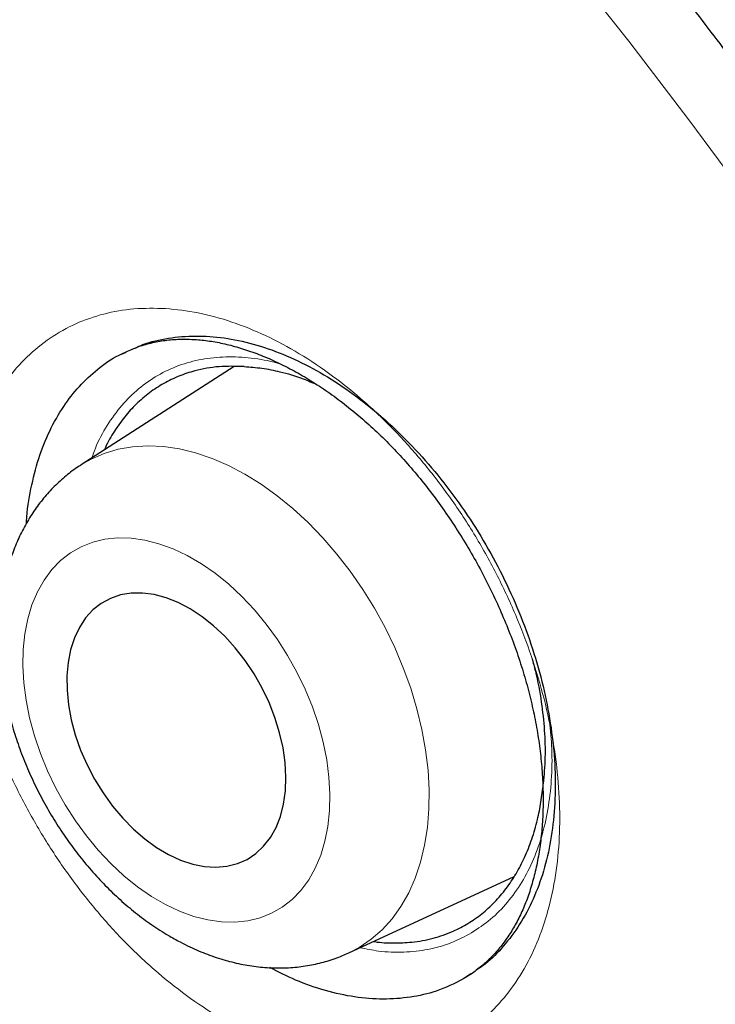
# Model space of a CAD drawing. Header units: millimetres. Extents: x 8 to 961, y 12 to 932.
# Tile 94 of 187: x 902.55 to 905.44, y 310.49 to 314.58. Entities that reach past the tile are written whole.
import ezdxf

# ---------------------------------------------------------------- set-up
doc = ezdxf.new("R2010")
doc.units = ezdxf.units.MM

msp = doc.modelspace()

# ---------------------------------------------------------------- linework, layer by layer
at = {"color": 7, "linetype": 'Continuous', "lineweight": 30}
for p, q in [((902.9786, 313.1948), (902.9714, 313.1912)), ((903.4424, 313.1403), (902.8061, 312.7322)), ((903.919, 310.7025), (904.6074, 311.0206)), ((904.4264, 310.6151), (904.3938, 310.5931)), ((904.3991, 310.5971), (904.4016, 310.5984))]:
    msp.add_line(p, q, dxfattribs=at)
at = {"color": 8, "linetype": 'Continuous', "lineweight": 0, "flags": 128}
for points in [[(905.5802, 313.8344), (905.334, 314.1666), (905.0835, 314.4937), (904.829, 314.8155)], [(902.8069, 312.7328), (902.8468, 312.7557), (902.9016, 312.7796), (902.9594, 312.7969), (903.02, 312.8075), (903.083, 312.8114), (903.1479, 312.8084), (903.2143, 312.7986), (903.2819, 312.782), (903.3501, 312.7589), (903.4187, 312.7292), (903.487, 312.6933), (903.5548, 312.6513), (903.6215, 312.6035), (903.6867, 312.5502), (903.7502, 312.4917), (903.8113, 312.4284), (903.8698, 312.3608), (903.9252, 312.2892), (903.9773, 312.214), (904.0257, 312.1358), (904.0701, 312.0551), (904.1102, 311.9723), (904.1458, 311.8881), (904.1765, 311.8028), (904.2024, 311.7171), (904.2231, 311.6316), (904.2385, 311.5466), (904.2486, 311.4629), (904.2533, 311.3808), (904.2525, 311.301), (904.2463, 311.2239), (904.2347, 311.15), (904.2177, 311.0799), (904.1956, 311.0138), (904.1683, 310.9523), (904.1361, 310.8958), (904.0993, 310.8445), (904.0579, 310.7989), (904.0124, 310.7591), (903.9629, 310.7256), (903.9191, 310.7025)], [(903.1565, 310.9036), (903.2155, 310.8758), (903.2744, 310.8544), (903.3327, 310.8396), (903.3898, 310.8316), (903.4454, 310.8303), (903.4988, 310.8359), (903.5498, 310.8483), (903.5977, 310.8673), (903.6423, 310.8928), (903.6831, 310.9246), (903.7199, 310.9624), (903.7522, 311.0058), (903.7798, 311.0546), (903.8024, 311.1084), (903.82, 311.1665), (903.8323, 311.2286), (903.8392, 311.2941), (903.8406, 311.3625), (903.8366, 311.4332), (903.8272, 311.5055), (903.8125, 311.5789), (903.7925, 311.6527), (903.7675, 311.7263), (903.7377, 311.7991), (903.7033, 311.8704), (903.6646, 311.9397), (903.622, 312.0063), (903.5758, 312.0697), (903.5264, 312.1294), (903.4743, 312.1848), (903.4198, 312.2354), (903.3634, 312.2809), (903.3057, 312.3208), (903.2471, 312.3548), (903.1881, 312.3826), (903.1292, 312.404), (903.0709, 312.4188), (903.0138, 312.4269), (902.9582, 312.4281), (902.9048, 312.4225), (902.8538, 312.4102), (902.8059, 312.3912), (902.7613, 312.3657), (902.7205, 312.3339), (902.6837, 312.2961), (902.6514, 312.2526), (902.6238, 312.2038), (902.6012, 312.1501), (902.5836, 312.0919), (902.5713, 312.0298), (902.5644, 311.9643), (902.563, 311.8959), (902.567, 311.8253), (902.5764, 311.753), (902.5911, 311.6796), (902.6111, 311.6058), (902.6361, 311.5322), (902.6659, 311.4594), (902.7003, 311.388), (902.739, 311.3188), (902.7816, 311.2521), (902.8278, 311.1887), (902.8772, 311.1291), (902.9293, 311.0737), (902.9838, 311.023), (903.0402, 310.9776), (903.0979, 310.9377), (903.1565, 310.9036)]]:
    msp.add_lwpolyline(points, dxfattribs=at)
at = {"color": 7, "linetype": 'Continuous', "lineweight": 30, "flags": 128}
msp.add_lwpolyline([(903.1695, 311.1115), (903.2197, 311.0883), (903.2697, 311.0717), (903.3189, 311.0619), (903.3667, 311.0589), (903.4124, 311.0629), (903.4556, 311.0738), (903.4958, 311.0914), (903.5323, 311.1155), (903.5649, 311.1459), (903.593, 311.1821), (903.6164, 311.2237), (903.6347, 311.2703), (903.6478, 311.3213), (903.6555, 311.3759), (903.6577, 311.4337), (903.6544, 311.4938), (903.6455, 311.5556), (903.6313, 311.6182), (903.6118, 311.681), (903.5874, 311.7432), (903.5583, 311.804), (903.5249, 311.8626), (903.4875, 311.9184), (903.4467, 311.9708), (903.4029, 312.0189), (903.3566, 312.0624), (903.3085, 312.1006), (903.2591, 312.133), (903.209, 312.1594), (903.1588, 312.1793), (903.1091, 312.1925), (903.0606, 312.1989), (903.0138, 312.1984), (902.9692, 312.1909), (902.9275, 312.1767), (902.8891, 312.1558), (902.8545, 312.1285), (902.8241, 312.0952), (902.7983, 312.0562), (902.7774, 312.012), (902.7616, 311.9632), (902.7512, 311.9103), (902.7463, 311.854), (902.7469, 311.7949), (902.753, 311.7339), (902.7645, 311.6716), (902.7814, 311.6088), (902.8034, 311.5462), (902.8302, 311.4846), (902.8615, 311.4248), (902.897, 311.3675), (902.9361, 311.3134), (902.9785, 311.263), (903.0236, 311.2172), (903.0708, 311.1763), (903.1197, 311.1409), (903.1695, 311.1115)], dxfattribs=at)
at = {"color": 7, "linetype": 'Continuous', "lineweight": 30}
for points, knots in [([(893.9274, 321.833), (893.8174, 321.8308), (893.581, 321.8262), (893.2271, 321.7945), (892.8645, 321.7431), (892.5174, 321.6725), (892.1853, 321.5847), (891.8683, 321.4809), (891.56, 321.3596), (891.2608, 321.221), (890.9653, 321.0619), (890.6745, 320.8814), (890.3895, 320.6785), (890.1163, 320.4569), (889.8554, 320.217), (889.607, 319.9591), (889.376, 319.6887), (889.1619, 319.4073), (888.964, 319.1165), (888.7784, 318.811), (888.6052, 318.4911), (888.4414, 318.1505), (888.2882, 317.7886), (888.1466, 317.4049), (888.0199, 317.0069), (887.9083, 316.5952), (887.8118, 316.1703), (887.7323, 315.7412), (887.6686, 315.3092), (887.62, 314.8756), (887.5853, 314.4323), (887.5644, 313.9799), (887.5573, 313.5096), (887.565, 313.0213), (887.5884, 312.5153), (887.6275, 312.0015), (887.6822, 311.4807), (887.7523, 310.9536), (887.8362, 310.4311), (887.9328, 309.9142), (888.0409, 309.4038), (888.1623, 308.8902), (888.297, 308.3742), (888.4476, 307.8458), (888.615, 307.3055), (888.7999, 306.7541), (888.9988, 306.2028), (889.2115, 305.6522), (889.4375, 305.1031), (889.6721, 304.5668), (889.9142, 304.0436), (890.1625, 303.5341), (890.4217, 303.0285), (890.6913, 302.5274), (890.9768, 302.0213), (891.2785, 301.5113), (891.5967, 300.9985), (891.9251, 300.4935), (892.2633, 299.997), (892.6108, 299.5095), (892.9605, 299.041), (893.3111, 298.5913), (893.6619, 298.1602), (894.0193, 297.7395), (894.3829, 297.3296), (894.7598, 296.923), (895.1498, 296.5209), (895.5528, 296.1247), (895.9608, 295.743), (896.3731, 295.376), (896.7892, 295.0244), (897.2006, 294.695), (897.6066, 294.3872), (898.0064, 294.1002), (898.4076, 293.8285), (898.8098, 293.5722), (899.2207, 293.3268), (899.6396, 293.0938), (900.0661, 292.8747), (900.4915, 292.6743), (900.9152, 292.4928), (901.3365, 292.3306), (901.7471, 292.1904), (902.1465, 292.0714), (902.5345, 291.9722), (902.9185, 291.8908), (903.298, 291.8271), (903.6803, 291.7804), (904.0644, 291.752), (904.4495, 291.7432), (904.8275, 291.7547), (905.198, 291.7863), (905.5605, 291.8381), (905.9077, 291.9086), (906.2397, 291.9964), (906.5568, 292.1002), (906.8651, 292.2215), (907.1643, 292.3601), (907.4598, 292.5192), (907.7506, 292.6997), (908.0356, 292.9026), (908.3087, 293.1242), (908.5697, 293.3641), (908.818, 293.6221), (909.0492, 293.8921), (909.2623, 294.1748), (909.4006, 294.3707), (909.4658, 294.4783), (909.4692, 294.4839)], [0, 0, 0, 0, 0.008505, 0.018287, 0.028068, 0.037849, 0.047071, 0.056294, 0.065516, 0.074739, 0.083961, 0.093742, 0.103524, 0.113305, 0.123086, 0.132867, 0.142649, 0.151871, 0.161094, 0.170316, 0.179538, 0.188761, 0.198542, 0.208323, 0.218105, 0.227886, 0.237667, 0.247448, 0.256671, 0.265893, 0.275116, 0.284338, 0.29356, 0.303342, 0.313123, 0.322904, 0.332686, 0.342467, 0.352248, 0.361471, 0.370693, 0.379915, 0.389138, 0.39836, 0.408141, 0.417923, 0.427704, 0.437485, 0.447267, 0.457048, 0.46627, 0.475493, 0.484715, 0.493937, 0.50316, 0.512941, 0.522722, 0.532504, 0.542285, 0.552066, 0.561848, 0.57107, 0.580292, 0.589515, 0.598737, 0.60796, 0.617741, 0.627522, 0.637303, 0.647085, 0.656866, 0.666647, 0.67587, 0.685092, 0.694314, 0.703537, 0.712759, 0.722541, 0.732322, 0.742103, 0.751884, 0.761666, 0.771447, 0.780669, 0.789892, 0.799114, 0.808337, 0.817559, 0.82734, 0.837122, 0.846903, 0.856684, 0.866465, 0.876247, 0.885469, 0.894691, 0.903914, 0.913136, 0.922359, 0.93214, 0.941921, 0.951703, 0.961484, 0.971265, 0.981046, 0.990269, 0.999491, 1, 1, 1, 1]), ([(893.6586, 321.8257), (893.7133, 321.8281), (893.8353, 321.8335), (894.0272, 321.8348), (894.2336, 321.8309), (894.442, 321.821), (894.6523, 321.8051), (894.8645, 321.7834), (895.0783, 321.7558), (895.2938, 321.7223), (895.511, 321.6829), (895.7296, 321.6377), (895.9496, 321.5866), (896.171, 321.5298), (896.3936, 321.4671), (896.6173, 321.3987), (896.8422, 321.3245), (897.068, 321.2446), (897.2948, 321.159), (897.5223, 321.0677), (897.7506, 320.9708), (897.9796, 320.8683), (898.209, 320.7602), (898.439, 320.6467), (898.6692, 320.5276), (898.8998, 320.4031), (899.1305, 320.2733), (899.3614, 320.1381), (899.5922, 319.9976), (899.8229, 319.8519), (900.0534, 319.701), (900.2837, 319.545), (900.5135, 319.3839), (900.7429, 319.2178), (900.9718, 319.0468), (901.2, 318.871), (901.4274, 318.6903), (901.654, 318.5049), (901.8796, 318.3149), (902.1043, 318.1203), (902.3278, 317.9212), (902.5501, 317.7176), (902.7711, 317.5098), (902.9908, 317.2976), (903.2089, 317.0813), (903.4255, 316.8609), (903.6405, 316.6364), (903.8537, 316.4081), (904.0651, 316.176), (904.2746, 315.9401), (904.4821, 315.7005), (904.6875, 315.4574), (904.8908, 315.2109), (905.0918, 314.961), (905.2905, 314.7079), (905.4868, 314.4516), (905.6807, 314.1923), (905.8719, 313.9301), (906.0606, 313.6649), (906.2465, 313.3971), (906.4296, 313.1266), (906.6099, 312.8537), (906.7873, 312.5783), (906.9616, 312.3006), (907.1329, 312.0207), (907.301, 311.7387), (907.466, 311.4548), (907.6276, 311.169), (907.7859, 310.8815), (907.9408, 310.5924), (908.0923, 310.3018), (908.2402, 310.0097), (908.3845, 309.7165), (908.5252, 309.422), (908.6623, 309.1265), (908.7955, 308.8301), (908.925, 308.5329), (909.0505, 308.235), (909.1722, 307.9366), (909.29, 307.6377), (909.4037, 307.3385), (909.5134, 307.0391), (909.619, 306.7396), (909.7205, 306.4401), (909.8178, 306.1408), (909.9109, 305.8418), (909.9997, 305.5432), (910.0843, 305.2451), (910.1646, 304.9477), (910.2405, 304.651), (910.3121, 304.3551), (910.3792, 304.0603), (910.442, 303.7666), (910.5003, 303.4741), (910.5541, 303.183), (910.6034, 302.8933), (910.6483, 302.6053), (910.6886, 302.3189), (910.7244, 302.0343), (910.7556, 301.7517), (910.7823, 301.4711), (910.8044, 301.1926), (910.8219, 300.9165), (910.8349, 300.6426), (910.8433, 300.3713), (910.8471, 300.1026), (910.8463, 299.8366), (910.8409, 299.5733), (910.831, 299.313), (910.8165, 299.0557), (910.7975, 298.8015), (910.7739, 298.5505), (910.7458, 298.3028), (910.7132, 298.0586), (910.6761, 297.8178), (910.6345, 297.5806), (910.5884, 297.3472), (910.5379, 297.1175), (910.4829, 296.8916), (910.4236, 296.6697), (910.3599, 296.4519), (910.2919, 296.2381), (910.2195, 296.0286), (910.1429, 295.8233), (910.062, 295.6224), (909.9768, 295.4259), (909.8875, 295.2339), (909.794, 295.0465), (909.6964, 294.8637), (909.5944, 294.6859), (909.5175, 294.5578), (909.4735, 294.4905), (909.4661, 294.4792)], [0, 0, 0, 0, 0.006345, 0.014134, 0.021917, 0.029695, 0.037469, 0.045239, 0.053005, 0.060767, 0.068527, 0.076283, 0.084037, 0.091788, 0.099538, 0.107286, 0.115032, 0.122777, 0.130522, 0.138265, 0.146008, 0.153751, 0.161493, 0.169235, 0.176976, 0.184718, 0.19246, 0.200202, 0.207945, 0.215687, 0.22343, 0.231174, 0.238917, 0.246661, 0.254406, 0.262151, 0.269897, 0.277643, 0.285389, 0.293136, 0.300884, 0.308632, 0.31638, 0.324129, 0.331878, 0.339628, 0.347378, 0.355129, 0.36288, 0.370631, 0.378383, 0.386135, 0.393888, 0.40164, 0.409393, 0.417146, 0.4249, 0.432654, 0.440407, 0.448161, 0.455916, 0.46367, 0.471424, 0.479179, 0.486934, 0.494688, 0.502443, 0.510198, 0.517952, 0.525707, 0.533461, 0.541216, 0.54897, 0.556724, 0.564478, 0.572232, 0.579986, 0.58774, 0.595493, 0.603246, 0.610999, 0.618751, 0.626503, 0.634255, 0.642006, 0.649757, 0.657508, 0.665258, 0.673008, 0.680757, 0.688506, 0.696255, 0.704002, 0.71175, 0.719497, 0.727243, 0.734989, 0.742734, 0.750479, 0.758223, 0.765967, 0.773711, 0.781453, 0.789196, 0.796938, 0.804679, 0.81242, 0.820161, 0.827902, 0.835642, 0.843383, 0.851123, 0.858864, 0.866605, 0.874346, 0.882087, 0.88983, 0.897573, 0.905317, 0.913063, 0.92081, 0.928558, 0.936309, 0.944063, 0.951819, 0.959578, 0.96734, 0.975106, 0.982876, 0.990651, 0.99843, 1, 1, 1, 1]), ([(902.9741, 313.1916), (902.9822, 313.1961), (903.0073, 313.2099), (903.0526, 313.2268), (903.1098, 313.2426), (903.1693, 313.252), (903.2255, 313.2555), (903.2627, 313.2539), (903.2785, 313.2533)], [0, 0, 0, 0, 0.093329, 0.290119, 0.485017, 0.676155, 0.862577, 1, 1, 1, 1]), ([(903.0194, 313.2128), (903.0337, 313.2194), (903.0805, 313.2413), (903.1683, 313.2608), (903.2812, 313.2706), (903.3996, 313.2623), (903.5213, 313.237), (903.6451, 313.1943), (903.7692, 313.1352), (903.8921, 313.0606), (904.0123, 312.9709), (904.1282, 312.8677), (904.2385, 312.7522), (904.3415, 312.6256), (904.4362, 312.4898), (904.5214, 312.3465), (904.5957, 312.1972), (904.6585, 312.0442), (904.709, 311.8891), (904.7461, 311.7341), (904.7699, 311.581), (904.78, 311.4318), (904.7759, 311.2885), (904.758, 311.1527), (904.7266, 311.026), (904.6815, 310.9106), (904.6241, 310.8071), (904.5556, 310.7201), (904.4973, 310.6618), (904.46, 310.6376), (904.4511, 310.6318)], [0, 0, 0, 0, 0.016332, 0.05379, 0.091249, 0.128827, 0.166286, 0.203744, 0.241322, 0.278781, 0.316239, 0.353818, 0.391276, 0.428735, 0.466313, 0.503771, 0.54123, 0.578808, 0.616267, 0.653725, 0.691303, 0.728762, 0.76622, 0.803798, 0.841257, 0.878716, 0.916294, 0.953752, 0.988847, 1, 1, 1, 1]), ([(903.2785, 313.2533), (903.2885, 313.2525), (903.3187, 313.2502), (903.3709, 313.2424), (903.4357, 313.2278), (903.5023, 313.2075), (903.5703, 313.1817), (903.6394, 313.1503), (903.7093, 313.1135), (903.7794, 313.0714), (903.8492, 313.024), (903.9184, 312.9718), (903.9864, 312.9149), (904.0527, 312.8537), (904.1169, 312.7886), (904.1787, 312.7199), (904.2382, 312.6475), (904.2956, 312.5714), (904.351, 312.4913), (904.4038, 312.4079), (904.4536, 312.3216), (904.5001, 312.2332), (904.5427, 312.1432), (904.5813, 312.0525), (904.6155, 311.9617), (904.6451, 311.8715), (904.67, 311.7824), (904.6904, 311.6942), (904.7064, 311.6067), (904.7181, 311.5196), (904.7253, 311.4337), (904.7281, 311.3495), (904.7264, 311.2676), (904.7204, 311.1885), (904.7101, 311.1128), (904.6956, 311.041), (904.6773, 310.9735), (904.6553, 310.9107), (904.6299, 310.8527), (904.6011, 310.7996), (904.5687, 310.7506), (904.5327, 310.7058), (904.4929, 310.6651), (904.449, 310.6293), (904.4169, 310.6064), (904.3984, 310.597), (904.3969, 310.5963)], [0, 0, 0, 0, 0.01156, 0.034871, 0.058135, 0.081397, 0.104697, 0.12806, 0.151488, 0.174965, 0.198457, 0.221914, 0.245292, 0.268553, 0.291658, 0.314584, 0.337367, 0.360476, 0.383862, 0.407467, 0.431222, 0.455049, 0.478854, 0.502541, 0.526037, 0.549277, 0.572213, 0.594867, 0.617802, 0.640907, 0.664168, 0.687545, 0.710989, 0.734455, 0.757882, 0.781239, 0.80451, 0.827701, 0.850847, 0.874006, 0.897481, 0.921608, 0.946335, 0.971688, 0.997619, 1, 1, 1, 1]), ([(902.5781, 312.4894), (902.5782, 312.4921), (902.5798, 312.5423), (902.5957, 312.6334), (902.627, 312.7598), (902.673, 312.8745), (902.73, 312.9749), (902.7968, 313.0603), (902.8741, 313.1315), (902.9381, 313.1779), (902.9794, 313.1953), (902.9875, 313.1987)], [0, 0, 0, 0, 0.00781, 0.147135, 0.28646, 0.42623, 0.565555, 0.696131, 0.826708, 0.966033, 1, 1, 1, 1]), ([(903.4843, 313.1406), (903.449, 313.1415), (903.3779, 313.1434), (903.2878, 313.127), (903.2118, 313.1019), (903.1486, 313.0715), (903.0891, 313.0327), (903.0348, 312.9861), (902.9859, 312.9326), (902.9433, 312.8717), (902.9154, 312.8252), (902.9037, 312.7972), (902.9024, 312.794)], [0, 0, 0, 0, 0.140118, 0.282203, 0.381364, 0.481212, 0.583233, 0.686003, 0.785163, 0.885012, 0.987032, 1, 1, 1, 1]), ([(903.4843, 313.1406), (903.5087, 313.1388), (903.5574, 313.1353), (903.6394, 313.1187), (903.7164, 313.0968), (903.7683, 313.0736), (903.7876, 313.0649)], [0, 0, 0, 0, 0.247994, 0.495983, 0.812696, 1, 1, 1, 1]), ([(902.8073, 312.7327), (902.8057, 312.7318), (902.7851, 312.7199), (902.7488, 312.6918), (902.6992, 312.6487), (902.6541, 312.6), (902.6133, 312.547), (902.5769, 312.4895), (902.5453, 312.4277), (902.5185, 312.362), (902.4967, 312.2925), (902.4801, 312.2196), (902.4689, 312.1437), (902.4632, 312.0652), (902.463, 311.9847), (902.4683, 311.9028), (902.4791, 311.8199), (902.4951, 311.7368), (902.5162, 311.6537), (902.5423, 311.5713), (902.5732, 311.4899), (902.6086, 311.41), (902.6485, 311.3319), (902.6924, 311.256), (902.7404, 311.1827), (902.792, 311.1124), (902.8472, 311.0455), (902.9058, 310.9823), (902.9674, 310.9232), (903.0318, 310.8686), (903.0989, 310.819), (903.1609, 310.7788), (903.201, 310.757), (903.2174, 310.748)], [0, 0, 0, 0, 0.002684, 0.03325, 0.063812, 0.094497, 0.125426, 0.156705, 0.188422, 0.220635, 0.253367, 0.286597, 0.320269, 0.354295, 0.388574, 0.42301, 0.457518, 0.492025, 0.526502, 0.560937, 0.59533, 0.629693, 0.664044, 0.698405, 0.732795, 0.767233, 0.801744, 0.836348, 0.871059, 0.905885, 0.940817, 0.97583, 1, 1, 1, 1]), ([(904.6809, 311.9272), (904.6858, 311.9096), (904.703, 311.8485), (904.7207, 311.7481), (904.7339, 311.6277), (904.7373, 311.5138), (904.7312, 311.4419), (904.7281, 311.4061)], [0, 0, 0, 0, 0.097224, 0.337319, 0.558036, 0.779326, 1, 1, 1, 1]), ([(904.0224, 310.7503), (904.024, 310.75), (904.0522, 310.745), (904.1055, 310.7432), (904.1871, 310.7462), (904.2708, 310.7617), (904.3485, 310.7889), (904.4156, 310.824), (904.4732, 310.8643), (904.5265, 310.9127), (904.5742, 310.9686), (904.6159, 311.0309), (904.6517, 311.0994), (904.6816, 311.1748), (904.7038, 311.2521), (904.7195, 311.3294), (904.7253, 311.3805), (904.7281, 311.4061)], [0, 0, 0, 0, 0.004305, 0.074983, 0.14618, 0.232972, 0.320732, 0.389428, 0.458601, 0.529279, 0.600476, 0.669173, 0.738346, 0.809024, 0.880221, 0.939954, 1, 1, 1, 1]), ([(903.2174, 310.748), (903.231, 310.7411), (903.2684, 310.7221), (903.3307, 310.6958), (903.4043, 310.6712), (903.4782, 310.6535), (903.5517, 310.6427), (903.6241, 310.6388), (903.6949, 310.6418), (903.7636, 310.6514), (903.8297, 310.6679), (903.8816, 310.6852), (903.9102, 310.6991), (903.9188, 310.7033)], [0, 0, 0, 0, 0.059889, 0.164778, 0.269299, 0.372743, 0.474762, 0.57511, 0.673682, 0.770524, 0.865804, 0.959788, 1, 1, 1, 1]), ([(904.3938, 310.5931), (904.3574, 310.5752), (904.2886, 310.5414), (904.176, 310.516), (904.0625, 310.5076), (903.9439, 310.5166), (903.822, 310.5437), (903.7036, 310.5842), (903.6264, 310.6235), (903.5906, 310.6417)], [0, 0, 0, 0, 0.161268, 0.304043, 0.447273, 0.590048, 0.732823, 0.876054, 1, 1, 1, 1])]:
    msp.add_open_spline(points, degree=3, knots=knots, dxfattribs=at)
at = {"color": 8, "linetype": 'Continuous', "lineweight": 0}
for points, knots in [([(899.5019, 321.5209), (899.6292, 321.4461), (899.8837, 321.2966), (900.2655, 321.0551), (900.6471, 320.8013), (901.0473, 320.5208), (901.465, 320.212), (901.9002, 319.8725), (902.3331, 319.5166), (902.7743, 319.1352), (903.2224, 318.7277), (903.6273, 318.3402), (903.9793, 317.9888), (904.2804, 317.6779), (904.579, 317.3591), (904.8749, 317.0325), (905.1676, 316.6989), (905.4695, 316.3434), (905.7796, 315.9656), (906.0974, 315.5642), (906.4099, 315.155), (906.7287, 314.7223), (907.0524, 314.2657), (907.3627, 313.81), (907.649, 313.3732), (907.9124, 312.9569), (908.1699, 312.5351), (908.4213, 312.1079), (908.6663, 311.6757), (908.8979, 311.2513), (909.1166, 310.8353), (909.3233, 310.4274), (909.524, 310.0164), (909.7186, 309.6022), (909.9066, 309.1859), (910.0959, 308.7491), (910.2851, 308.2925), (910.473, 307.8156), (910.6518, 307.3373), (910.8277, 306.8396), (910.999, 306.3233), (911.1522, 305.8275), (911.2839, 305.3709), (911.3968, 304.953), (911.502, 304.5355), (911.5995, 304.1184), (911.6889, 303.7028), (911.7739, 303.2706), (911.853, 302.8229), (911.9248, 302.3599), (911.9861, 301.9003), (912.0386, 301.4269), (912.0807, 300.941), (912.1112, 300.4384), (912.1277, 299.9373), (912.1297, 299.438), (912.1169, 298.9466), (912.0896, 298.4675), (912.0482, 298.0018), (911.9932, 297.5489), (911.9243, 297.1057), (911.8407, 296.6691), (911.7423, 296.2402), (911.6303, 295.8257), (911.5061, 295.429), (911.3704, 295.0495), (911.2215, 294.6824), (911.068, 294.3468), (910.9126, 294.0414), (910.7574, 293.7638), (910.5932, 293.496), (910.4287, 293.2507), (910.2655, 293.0266), (910.1048, 292.8221), (909.9379, 292.6254), (909.7432, 292.4124), (909.5172, 292.1883), (909.3091, 291.9984), (909.1802, 291.8969), (909.1417, 291.8665)], [0, 0, 0, 0, 0.0132877, 0.0265753, 0.0399125, 0.0532497, 0.0686007, 0.0839518, 0.0993778, 0.1148038, 0.1314166, 0.1480533, 0.1592921, 0.1705383, 0.1818489, 0.1931595, 0.2045005, 0.2158415, 0.2286906, 0.2415397, 0.2544326, 0.2673254, 0.2817106, 0.296111, 0.308253, 0.3203973, 0.3325393, 0.3447661, 0.3569953, 0.3692221, 0.380482, 0.3917494, 0.4030801, 0.4144109, 0.4257715, 0.4371321, 0.450002, 0.4628718, 0.4757855, 0.4886991, 0.5031077, 0.5175319, 0.5288316, 0.5401389, 0.5515108, 0.5628827, 0.574285, 0.5856873, 0.5986056, 0.6115239, 0.6244862, 0.6374485, 0.6519116, 0.6663901, 0.6813511, 0.696312, 0.711343, 0.726374, 0.7410451, 0.7557161, 0.7704516, 0.7851872, 0.8002938, 0.8154178, 0.8299295, 0.8444411, 0.8590159, 0.8735907, 0.8858416, 0.8980925, 0.9103812, 0.9226699, 0.9331732, 0.9436765, 0.9542032, 0.9647298, 0.9792701, 0.9938103, 1, 1, 1, 1]), ([(899.2487, 292.2498), (899.3891, 292.1705), (899.67, 292.0116), (900.0916, 291.7947), (900.513, 291.5938), (900.9342, 291.4104), (901.354, 291.2447), (901.7725, 291.0968), (902.1889, 290.967), (902.5748, 290.8631), (902.9301, 290.7812), (903.2553, 290.7177), (903.5778, 290.6662), (903.8811, 290.6289), (904.1654, 290.6037), (904.4311, 290.5889), (904.6942, 290.5828), (904.9508, 290.5855), (905.2009, 290.5966), (905.4445, 290.6155), (905.6852, 290.6425), (905.9267, 290.6781), (906.1687, 290.7227), (906.4233, 290.7797), (906.6859, 290.8499), (906.9558, 290.9352), (907.2201, 291.0323), (907.4658, 291.1356), (907.6933, 291.2431), (907.9036, 291.353), (908.1093, 291.4714), (908.3075, 291.5963), (908.4982, 291.7273), (908.6817, 291.8639), (908.8606, 292.008), (909.0377, 292.162), (909.2126, 292.3261), (909.394, 292.5101), (909.578, 292.7127), (909.7636, 292.9357), (909.9416, 293.169), (910.1032, 293.4004), (910.2496, 293.6277), (910.3819, 293.8494), (910.5083, 294.0783), (910.627, 294.3109), (910.7381, 294.5467), (910.842, 294.7853), (910.94, 295.0302), (911.0338, 295.2851), (911.1228, 295.5503), (911.2113, 295.8405), (911.2964, 296.1528), (911.3769, 296.4883), (911.4484, 296.8317), (911.5079, 297.1651), (911.5567, 297.4867), (911.5961, 297.7955), (911.629, 298.1092), (911.6549, 298.4235), (911.674, 298.7375), (911.6866, 299.0513), (911.6931, 299.3692), (911.6932, 299.6962), (911.6868, 300.0324), (911.6709, 300.4412), (911.6405, 300.9198), (911.5896, 301.4716), (911.5222, 302.0313), (911.4413, 302.5781), (911.3492, 303.1096), (911.2476, 303.6252), (911.133, 304.1449), (911.0085, 304.6557), (910.8753, 305.1561), (910.7256, 305.6766), (910.5535, 306.2295), (910.3564, 306.8152), (910.1442, 307.402), (909.9252, 307.9679), (909.7019, 308.5115), (909.4758, 309.0331), (909.2386, 309.5531), (908.9963, 310.0584), (908.7503, 310.5482), (908.5093, 311.0077), (908.2682, 311.4493), (908.028, 311.8727), (907.7805, 312.2933), (907.5257, 312.7105), (907.2639, 313.1241), (906.9688, 313.5743), (906.6381, 314.0588), (906.2691, 314.5755), (905.8903, 315.0829), (905.5159, 315.5625), (905.148, 316.014), (904.7875, 316.4391), (904.4205, 316.8545), (904.0564, 317.2499), (903.6962, 317.6252), (903.3178, 318.0042), (902.9116, 318.3935), (902.4765, 318.7905), (902.0363, 319.1723), (901.6075, 319.5253), (901.1918, 319.8504), (900.7894, 320.1497), (900.3848, 320.4352), (899.9882, 320.6997), (899.6004, 320.945), (899.3481, 321.0933), (899.2218, 321.1674)], [0, 0, 0, 0, 0.010733, 0.021479, 0.032284, 0.04309, 0.053949, 0.064807, 0.075725, 0.086656, 0.095394, 0.104133, 0.112897, 0.121662, 0.129105, 0.136547, 0.144006, 0.151465, 0.158616, 0.165768, 0.172933, 0.180099, 0.187617, 0.19514, 0.203843, 0.212547, 0.221276, 0.230005, 0.237415, 0.244825, 0.252251, 0.259677, 0.266794, 0.273911, 0.281042, 0.288173, 0.295654, 0.303139, 0.311827, 0.320516, 0.32923, 0.337943, 0.34534, 0.352737, 0.36015, 0.367563, 0.374667, 0.381772, 0.388891, 0.39601, 0.403479, 0.410951, 0.419625, 0.428299, 0.436999, 0.445698, 0.453083, 0.460468, 0.467868, 0.475268, 0.482361, 0.489454, 0.49656, 0.503667, 0.511123, 0.518583, 0.530166, 0.541749, 0.553394, 0.565039, 0.575436, 0.585834, 0.596276, 0.606718, 0.616409, 0.626108, 0.637651, 0.649193, 0.660797, 0.6724, 0.682762, 0.693123, 0.703528, 0.713933, 0.723588, 0.733253, 0.742024, 0.750797, 0.759569, 0.768402, 0.777236, 0.786069, 0.797593, 0.809117, 0.820701, 0.832285, 0.842629, 0.852972, 0.863359, 0.873747, 0.883387, 0.893036, 0.904559, 0.916082, 0.927666, 0.93925, 0.949593, 0.959936, 0.970324, 0.980711, 0.990351, 1, 1, 1, 1]), ([(903.1567, 313.382), (903.2018, 313.3773), (903.2922, 313.3678), (903.4321, 313.3288), (903.5731, 313.2724), (903.7138, 313.1967), (903.8523, 313.1039), (903.987, 312.9951), (904.1159, 312.8709), (904.2377, 312.7337), (904.3509, 312.585), (904.4536, 312.4263), (904.5449, 312.2601), (904.6237, 312.0883), (904.6886, 311.9129), (904.7392, 311.7365), (904.7748, 311.5609), (904.7946, 311.3887), (904.7987, 311.2219), (904.7871, 311.0624), (904.7595, 310.9127), (904.7166, 310.7743), (904.6592, 310.6489), (904.5873, 310.5386), (904.5024, 310.4443), (904.4055, 310.3671), (904.2974, 310.3086), (904.18, 310.269), (904.0546, 310.2487), (903.9226, 310.2487), (903.7858, 310.2682), (903.649, 310.3063), (903.514, 310.3615), (903.3793, 310.433), (903.2434, 310.523), (903.1085, 310.631), (902.979, 310.7539), (902.8568, 310.8905), (902.7432, 311.0387), (902.6395, 311.1966), (902.5476, 311.3625), (902.4681, 311.534), (902.402, 311.7092), (902.3506, 311.8857), (902.3142, 312.0613), (902.2931, 312.2339), (902.2882, 312.4011), (902.2989, 312.5609), (902.3252, 312.7115), (902.3673, 312.8506), (902.424, 312.9766), (902.4947, 313.0883), (902.579, 313.1835), (902.6753, 313.2616), (902.7824, 313.3217), (902.8994, 313.3621), (903.0241, 313.3845), (903.1125, 313.3829), (903.1567, 313.382)], [0, 0, 0, 0, 0.017879, 0.035815, 0.053694, 0.071573, 0.089509, 0.107388, 0.125266, 0.143202, 0.161081, 0.17896, 0.196896, 0.214775, 0.232654, 0.25059, 0.268469, 0.286348, 0.304284, 0.322162, 0.340041, 0.357977, 0.375856, 0.393735, 0.411671, 0.42955, 0.447429, 0.465365, 0.483244, 0.501123, 0.519059, 0.536938, 0.5537, 0.570463, 0.588342, 0.606278, 0.624157, 0.642035, 0.659971, 0.67785, 0.695729, 0.713665, 0.731544, 0.749423, 0.767359, 0.785238, 0.803117, 0.821053, 0.838932, 0.85681, 0.874746, 0.892625, 0.910504, 0.92844, 0.946319, 0.964194, 0.982125, 1, 1, 1, 1]), ([(903.6422, 313.148), (903.6355, 313.1503), (903.592, 313.1649), (903.5131, 313.1773), (903.4073, 313.1835), (903.3063, 313.1729), (903.2111, 313.1472), (903.1232, 313.106), (903.0434, 313.0501), (902.9726, 312.9807), (902.9129, 312.8971), (902.8719, 312.8233), (902.855, 312.7742), (902.8504, 312.7606)], [0, 0, 0, 0, 0.018855, 0.123343, 0.227832, 0.332653, 0.437141, 0.541629, 0.646451, 0.750939, 0.855427, 0.960248, 1, 1, 1, 1]), ([(904.4194, 310.78), (904.4468, 310.7972), (904.5015, 310.8318), (904.5721, 310.9016), (904.6335, 310.9833), (904.6835, 311.0777), (904.7223, 311.1828), (904.7493, 311.2974), (904.7633, 311.4204), (904.7662, 311.5437), (904.7582, 311.6275), (904.7545, 311.6663)], [0, 0, 0, 0, 0.112728, 0.225815, 0.338542, 0.45127, 0.564357, 0.677085, 0.789813, 0.9029, 1, 1, 1, 1]), ([(903.9663, 310.7243), (903.9918, 310.7191), (904.0538, 310.7063), (904.1485, 310.7039), (904.2471, 310.7146), (904.3383, 310.7393), (904.3924, 310.7664), (904.4194, 310.78)], [0, 0, 0, 0, 0.153293, 0.372347, 0.590706, 0.795353, 1, 1, 1, 1])]:
    msp.add_open_spline(points, degree=3, knots=knots, dxfattribs=at)

doc.saveas('drawing.dxf')
